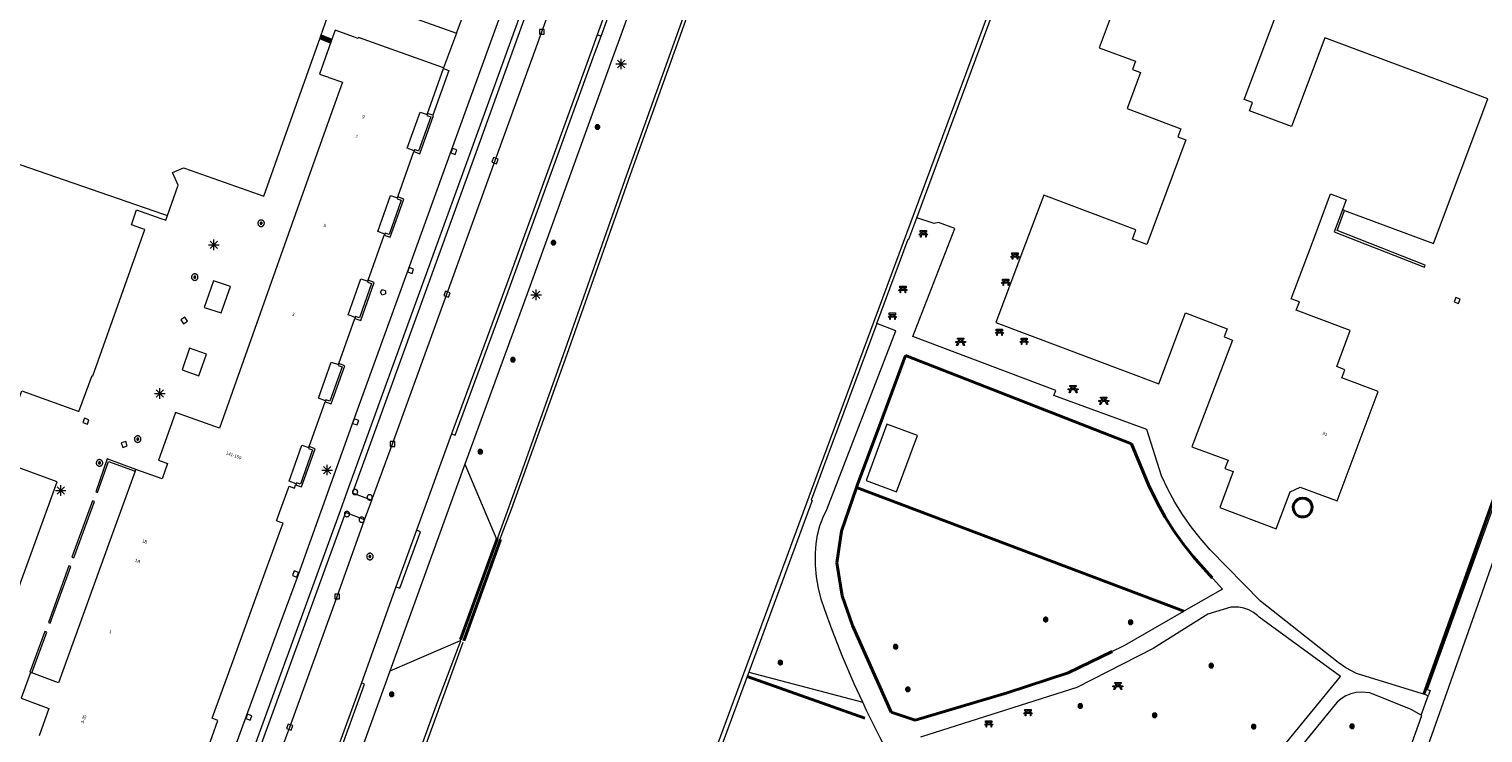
# Model space of a CAD drawing. Header units: metres. Extents: x 135779 to 137489, y 452643 to 455118.
# Tile 197 of 256: x 136476 to 136614, y 453636 to 453703. Entities that reach past the tile are written whole.
import ezdxf
from ezdxf.enums import TextEntityAlignment as Align

# ---------------------------------------------------------------- set-up
doc = ezdxf.new("R2010")
doc.units = ezdxf.units.M
doc.linetypes.add('DGN_Style_3', pattern=[78.572352, 56.123108, -22.449243])
doc.linetypes.add('DGN_Style_4', pattern=[89.853097, 44.898487, -22.449243, 0.056123, -22.449243])
for name, color, linetype, lineweight in [('KTop_BTD_Groenvoorziening_gras- en kruidachtigen', 62, 'Continuous', 13), ('KTop_GBI_Toegangstrap', 40, 'Continuous', 40), ('KTop_NAR_Huisnummer (t)', 7, 'Continuous', 13), ('KTop_NAR_Huisnummer tijdelijk (t)', 7, 'Continuous', 13), ('KTop_OTD_Open verharding', 15, 'Continuous', 13), ('KTop_PAL_Afsluitpaal', 222, 'Continuous', 13), ('KTop_PAL_Lichtmast', 40, 'Continuous', 13), ('KTop_PND_Grondvlaksituatie van BAG-pand [tachy]', 1, 'Continuous', 13), ('KTop_PND_Pandscheiding', 40, 'Continuous', 13), ('KTop_PUT_Brandkraan of -put', 1, 'Continuous', 13), ('KTop_PUT_Inspectie- of rioolput', 15, 'Continuous', 13), ('KTop_PUT_Kolk', 15, 'Continuous', 13), ('KTop_SHD_Hek (l)', 15, 'DGN_Style_4', 40), ('KTop_SHD_Kademuur', 16, 'Continuous', 13), ('KTop_SHD_Muur', 15, 'Continuous', 13), ('KTop_SHD_Muur (l)', 15, 'Continuous', 40), ('KTop_STM_Bank', 40, 'Continuous', 13), ('KTop_STM_Picknicktafel', 40, 'Continuous', 13), ('KTop_VGO_Boom', 92, 'Continuous', 13), ('KTop_VGO_Haag (l)', 92, 'DGN_Style_3', 40), ('KTop_WGD_Fietspad', 40, 'Continuous', 13), ('KTop_WGD_Parkeervlak', 251, 'Continuous', 13), ('KTop_WGD_Rijbaan_Lokale weg', 251, 'Continuous', 13), ('KTop_WGD_Voetpad', 251, 'Continuous', 13)]:
    doc.layers.add(name, color=color, linetype=linetype, lineweight=lineweight)
doc.styles.add('Style-ROVU', font='ROVU.shx')
doc.styles.add('Style-ROVUCURSIEF', font='ROVUCURSIEF.shx')

# ---------------------------------------------------------------- blocks, each defined once
blk = doc.blocks.new('PAL_Lichtmast')
at = {"layer": 'KTop_PAL_Lichtmast'}
for p, q in [((-0.35, -0.35), (0.35, 0.35)), ((0.35, -0.35), (-0.35, 0.35)), ((0, -0.5), (0, 0.5)), ((-0.5, 0), (0.5, 0))]:
    blk.add_line(p, q, dxfattribs=at)
blk = doc.blocks.new('PAL_Afsluitpaal')
at = {"layer": 'KTop_PAL_Afsluitpaal', "flags": 128}
blk.add_lwpolyline([(0.25, 0), (0.25, 0.03), (0.24, 0.05), (0.24, 0.08), (0.23, 0.1), (0.22, 0.13), (0.2, 0.15), (0.19, 0.17), (0.17, 0.19), (0.15, 0.2), (0.12, 0.22), (0.1, 0.23), (0.08, 0.24), (0.05, 0.24), (0.03, 0.25), (0, 0.25), (-0.03, 0.25), (-0.05, 0.24), (-0.08, 0.24), (-0.1, 0.23), (-0.13, 0.22), (-0.15, 0.2), (-0.17, 0.19), (-0.19, 0.17), (-0.2, 0.15), (-0.22, 0.12), (-0.23, 0.1), (-0.24, 0.08), (-0.24, 0.05), (-0.25, 0.03), (-0.25, 0), (-0.25, -0.03), (-0.24, -0.05), (-0.24, -0.08), (-0.23, -0.1), (-0.22, -0.13), (-0.2, -0.15), (-0.19, -0.17), (-0.17, -0.19), (-0.15, -0.2), (-0.12, -0.22), (-0.1, -0.23), (-0.08, -0.24), (-0.05, -0.24), (-0.03, -0.25), (0, -0.25), (0.03, -0.25), (0.05, -0.24), (0.08, -0.24), (0.1, -0.23), (0.13, -0.22), (0.15, -0.2), (0.17, -0.19), (0.19, -0.17), (0.2, -0.15), (0.22, -0.12), (0.23, -0.1), (0.24, -0.08), (0.24, -0.05), (0.25, -0.03), (0.25, 0)], dxfattribs=at)
blk = doc.blocks.new('PUT_Brandkraan_of_-put')
at = {"layer": 'KTop_PUT_Brandkraan of -put'}
for p, q in [((-0.25, 0.03), (0, 0.25)), ((-0.16, -0.25), (-0.25, 0.03)), ((0, 0.25), (0.25, 0.03)), ((0.25, 0.03), (0.16, -0.25)), ((0.16, -0.25), (-0.16, -0.25))]:
    blk.add_line(p, q, dxfattribs=at)
blk = doc.blocks.new('PUT_Inspectie-_of_rioolput')
at = {"layer": 'KTop_PUT_Inspectie- of rioolput', "flags": 128}
for points in [[(0.31, 0), (0.31, 0.03), (0.3, 0.06), (0.29, 0.1), (0.28, 0.13), (0.27, 0.15), (0.25, 0.18), (0.23, 0.21), (0.21, 0.23), (0.18, 0.25), (0.15, 0.27), (0.13, 0.28), (0.1, 0.29), (0.06, 0.3), (0.03, 0.31), (0, 0.31), (-0.03, 0.31), (-0.06, 0.3), (-0.1, 0.29), (-0.13, 0.28), (-0.16, 0.27), (-0.18, 0.25), (-0.21, 0.23), (-0.23, 0.21), (-0.25, 0.18), (-0.27, 0.15), (-0.28, 0.13), (-0.29, 0.1), (-0.3, 0.06), (-0.31, 0.03), (-0.31, 0), (-0.31, -0.03), (-0.3, -0.06), (-0.29, -0.1), (-0.28, -0.13), (-0.27, -0.16), (-0.25, -0.18), (-0.23, -0.21), (-0.21, -0.23), (-0.18, -0.25), (-0.15, -0.27), (-0.13, -0.28), (-0.1, -0.29), (-0.06, -0.3), (-0.03, -0.31), (0, -0.31), (0.03, -0.31), (0.06, -0.3), (0.1, -0.29), (0.13, -0.28), (0.15, -0.27), (0.18, -0.25), (0.21, -0.23), (0.23, -0.21), (0.25, -0.18), (0.27, -0.15), (0.28, -0.13), (0.29, -0.1), (0.3, -0.06), (0.31, -0.03), (0.31, 0)], [(0.1, 0), (0.09, 0.01), (0.09, 0.02), (0.09, 0.03), (0.09, 0.04), (0.08, 0.05), (0.08, 0.06), (0.07, 0.06), (0.06, 0.07), (0.06, 0.08), (0.05, 0.08), (0.04, 0.09), (0.03, 0.09), (0.02, 0.09), (0.01, 0.09), (0, 0.09), (-0.01, 0.09), (-0.02, 0.09), (-0.03, 0.09), (-0.04, 0.09), (-0.05, 0.08), (-0.06, 0.08), (-0.06, 0.07), (-0.07, 0.06), (-0.08, 0.06), (-0.08, 0.05), (-0.09, 0.04), (-0.09, 0.03), (-0.09, 0.02), (-0.09, 0.01), (-0.09, 0), (-0.09, -0.01), (-0.09, -0.02), (-0.09, -0.03), (-0.09, -0.04), (-0.08, -0.05), (-0.08, -0.06), (-0.07, -0.06), (-0.06, -0.07), (-0.06, -0.08), (-0.05, -0.08), (-0.04, -0.09), (-0.03, -0.09), (-0.02, -0.09), (-0.01, -0.09), (0, -0.09), (0.01, -0.09), (0.02, -0.09), (0.03, -0.09), (0.04, -0.09), (0.05, -0.08), (0.06, -0.08), (0.06, -0.07), (0.07, -0.06), (0.08, -0.06), (0.08, -0.05), (0.09, -0.04), (0.09, -0.03), (0.09, -0.02), (0.09, -0.01), (0.1, 0)], [(0.04, 0), (0.03, 0), (0.03, 0.01), (0.03, 0.01), (0.03, 0.01), (0.03, 0.02), (0.03, 0.02), (0.03, 0.02), (0.02, 0.03), (0.02, 0.03), (0.02, 0.03), (0.01, 0.03), (0.01, 0.03), (0.01, 0.03), (0, 0.03), (0, 0.03), (0, 0.03), (-0.01, 0.03), (-0.01, 0.03), (-0.01, 0.03), (-0.02, 0.03), (-0.02, 0.03), (-0.02, 0.03), (-0.03, 0.02), (-0.03, 0.02), (-0.03, 0.02), (-0.03, 0.01), (-0.03, 0.01), (-0.03, 0.01), (-0.03, 0), (-0.03, 0), (-0.03, 0), (-0.03, -0.01), (-0.03, -0.01), (-0.03, -0.01), (-0.03, -0.02), (-0.03, -0.02), (-0.03, -0.02), (-0.02, -0.03), (-0.02, -0.03), (-0.02, -0.03), (-0.01, -0.03), (-0.01, -0.03), (-0.01, -0.03), (0, -0.03), (0, -0.03), (0, -0.03), (0.01, -0.03), (0.01, -0.03), (0.01, -0.03), (0.02, -0.03), (0.02, -0.03), (0.02, -0.03), (0.03, -0.02), (0.03, -0.02), (0.03, -0.02), (0.03, -0.01), (0.03, -0.01), (0.03, -0.01), (0.03, 0), (0.04, 0)], [(0.01, 0.02), (0.01, 0.02), (0.01, 0.02), (0, 0.02), (0, 0.02), (0, 0.02), (0, 0.02), (-0.01, 0.02), (-0.01, 0.02), (-0.01, 0.02), (-0.01, 0.02), (-0.01, 0.02), (-0.02, 0.02), (-0.02, 0.01), (-0.02, 0.01), (-0.02, 0.01), (-0.02, 0.01), (-0.02, 0.01), (-0.02, 0), (-0.02, 0), (-0.02, 0), (-0.02, 0), (-0.02, -0.01), (-0.02, -0.01), (-0.02, -0.01), (-0.02, -0.01), (-0.02, -0.01), (-0.02, -0.02), (-0.01, -0.02), (-0.01, -0.02), (-0.01, -0.02), (-0.01, -0.02), (-0.01, -0.02), (0, -0.02), (0, -0.02), (0, -0.02), (0, -0.02), (0.01, -0.02), (0.01, -0.02), (0.01, -0.02), (0.01, -0.02), (0.01, -0.02), (0.02, -0.02), (0.02, -0.01), (0.02, -0.01), (0.02, -0.01), (0.02, -0.01), (0.02, -0.01), (0.02, 0), (0.02, 0), (0.02, 0), (0.02, 0), (0.02, 0.01), (0.02, 0.01), (0.02, 0.01), (0.02, 0.01), (0.02, 0.01), (0.02, 0.02), (0.01, 0.02), (0.01, 0.02), (0.01, 0.02)]]:
    blk.add_lwpolyline(points, dxfattribs=at)
blk = doc.blocks.new('PUT_Kolk')
at = {"layer": 'KTop_PUT_Kolk', "flags": 128}
blk.add_lwpolyline([(0.22, -0.23), (0.22, 0.22), (-0.23, 0.22), (-0.23, -0.23), (0.22, -0.23)], dxfattribs=at)
blk = doc.blocks.new('STM_Bank')
at = {"layer": 'KTop_STM_Bank'}
for p, q in [((-0.42, -0.09), (-0.3, 0.02)), ((-0.3, 0.31), (0.3, 0.31)), ((-0.3, 0.14), (-0.3, 0.31)), ((-0.2, 0.14), (-0.3, 0.14)), ((-0.3, 0.02), (-0.2, 0.02)), ((-0.2, 0.02), (-0.2, 0.14)), ((0.16, 0.14), (-0.15, 0.14)), ((-0.15, 0.14), (-0.15, 0.02)), ((-0.15, 0.02), (0.16, 0.02)), ((0.16, 0.02), (0.16, 0.14)), ((0.3, 0.14), (0.2, 0.14)), ((0.2, 0.14), (0.2, 0.02)), ((0.2, 0.02), (0.3, 0.02)), ((0.3, 0.31), (0.3, 0.14)), ((0.3, 0.02), (0.42, -0.09)), ((-0.26, -0.09), (-0.42, -0.09)), ((-0.26, -0.31), (-0.26, -0.09)), ((-0.21, -0.31), (-0.26, -0.31)), ((0.22, -0.09), (-0.21, -0.09)), ((-0.21, -0.09), (-0.21, -0.31)), ((0.22, -0.31), (0.22, -0.09)), ((0.26, -0.31), (0.22, -0.31)), ((0.42, -0.09), (0.26, -0.09)), ((0.26, -0.09), (0.26, -0.31))]:
    blk.add_line(p, q, dxfattribs=at)
blk = doc.blocks.new('STM_Picknicktafel')
at = {"layer": 'KTop_STM_Picknicktafel'}
for p, q in [((-0.47, -0.07), (-0.47, 0.02)), ((-0.47, 0.02), (-0.24, 0.02)), ((-0.3, 0.25), (-0.3, 0.34)), ((-0.3, 0.34), (0, 0.34)), ((-0.15, 0.25), (-0.3, 0.25)), ((-0.24, 0.02), (-0.15, 0.25)), ((-0.14, 0.02), (-0.04, 0.25)), ((0.14, 0.02), (-0.14, 0.02)), ((-0.04, 0.25), (0.04, 0.25)), ((0, 0.34), (0.3, 0.34)), ((0.04, 0.25), (0.14, 0.02)), ((0.3, 0.25), (0.15, 0.25)), ((0.15, 0.25), (0.24, 0.02)), ((0.24, 0.02), (0.47, 0.02)), ((0.3, 0.34), (0.3, 0.25)), ((0.47, 0.02), (0.47, -0.07)), ((-0.28, -0.07), (-0.47, -0.07)), ((-0.38, -0.34), (-0.28, -0.07)), ((-0.28, -0.34), (-0.38, -0.34)), ((-0.17, -0.07), (-0.28, -0.34)), ((0.17, -0.07), (-0.17, -0.07)), ((0.28, -0.34), (0.17, -0.07)), ((0.47, -0.07), (0.28, -0.07)), ((0.28, -0.07), (0.38, -0.34)), ((0.38, -0.34), (0.28, -0.34))]:
    blk.add_line(p, q, dxfattribs=at)
blk = doc.blocks.new('VGO_Boom')
at = {"layer": 'KTop_VGO_Boom', "flags": 128}
for points in [[(0.21, 0), (0.21, 0.02), (0.21, 0.04), (0.2, 0.07), (0.2, 0.09), (0.19, 0.11), (0.17, 0.13), (0.16, 0.14), (0.14, 0.16), (0.13, 0.17), (0.11, 0.19), (0.09, 0.2), (0.07, 0.2), (0.04, 0.21), (0.02, 0.21), (0, 0.21), (-0.02, 0.21), (-0.05, 0.21), (-0.07, 0.2), (-0.09, 0.2), (-0.11, 0.19), (-0.13, 0.17), (-0.14, 0.16), (-0.16, 0.14), (-0.17, 0.13), (-0.19, 0.11), (-0.2, 0.09), (-0.2, 0.07), (-0.21, 0.04), (-0.21, 0.02), (-0.22, 0), (-0.21, -0.02), (-0.21, -0.05), (-0.2, -0.07), (-0.2, -0.09), (-0.19, -0.11), (-0.17, -0.13), (-0.16, -0.14), (-0.14, -0.16), (-0.13, -0.17), (-0.11, -0.19), (-0.09, -0.2), (-0.07, -0.2), (-0.05, -0.21), (-0.02, -0.21), (0, -0.22), (0.02, -0.21), (0.04, -0.21), (0.07, -0.2), (0.09, -0.2), (0.11, -0.19), (0.13, -0.17), (0.14, -0.16), (0.16, -0.14), (0.17, -0.13), (0.19, -0.11), (0.2, -0.09), (0.2, -0.07), (0.21, -0.05), (0.21, -0.02), (0.21, 0)], [(0.15, 0), (0.15, 0.02), (0.15, 0.03), (0.15, 0.05), (0.14, 0.06), (0.13, 0.08), (0.13, 0.09), (0.12, 0.1), (0.1, 0.12), (0.09, 0.13), (0.08, 0.13), (0.06, 0.14), (0.05, 0.15), (0.03, 0.15), (0.02, 0.15), (0, 0.15), (-0.02, 0.15), (-0.03, 0.15), (-0.05, 0.15), (-0.06, 0.14), (-0.08, 0.13), (-0.09, 0.13), (-0.1, 0.12), (-0.12, 0.1), (-0.13, 0.09), (-0.13, 0.08), (-0.14, 0.06), (-0.15, 0.05), (-0.15, 0.03), (-0.15, 0.02), (-0.16, 0), (-0.15, -0.02), (-0.15, -0.03), (-0.15, -0.05), (-0.14, -0.06), (-0.13, -0.08), (-0.13, -0.09), (-0.12, -0.1), (-0.1, -0.12), (-0.09, -0.13), (-0.08, -0.13), (-0.06, -0.14), (-0.05, -0.15), (-0.03, -0.15), (-0.02, -0.15), (0, -0.16), (0.02, -0.15), (0.03, -0.15), (0.05, -0.15), (0.06, -0.14), (0.08, -0.13), (0.09, -0.13), (0.1, -0.12), (0.12, -0.1), (0.13, -0.09), (0.13, -0.08), (0.14, -0.06), (0.15, -0.05), (0.15, -0.03), (0.15, -0.02), (0.15, 0)], [(0.1, 0), (0.09, 0.01), (0.09, 0.02), (0.09, 0.03), (0.09, 0.04), (0.08, 0.05), (0.08, 0.06), (0.07, 0.06), (0.06, 0.07), (0.06, 0.08), (0.05, 0.08), (0.04, 0.09), (0.03, 0.09), (0.02, 0.09), (0.01, 0.09), (0, 0.09), (-0.01, 0.09), (-0.02, 0.09), (-0.03, 0.09), (-0.04, 0.09), (-0.05, 0.08), (-0.06, 0.08), (-0.06, 0.07), (-0.07, 0.06), (-0.08, 0.06), (-0.08, 0.05), (-0.09, 0.04), (-0.09, 0.03), (-0.09, 0.02), (-0.09, 0.01), (-0.1, 0), (-0.09, -0.01), (-0.09, -0.02), (-0.09, -0.03), (-0.09, -0.04), (-0.08, -0.05), (-0.08, -0.06), (-0.07, -0.06), (-0.06, -0.07), (-0.06, -0.08), (-0.05, -0.08), (-0.04, -0.09), (-0.03, -0.09), (-0.02, -0.09), (-0.01, -0.09), (0, -0.1), (0.01, -0.09), (0.02, -0.09), (0.03, -0.09), (0.04, -0.09), (0.05, -0.08), (0.06, -0.08), (0.06, -0.07), (0.07, -0.06), (0.08, -0.06), (0.08, -0.05), (0.09, -0.04), (0.09, -0.03), (0.09, -0.02), (0.09, -0.01), (0.1, 0)], [(0.04, 0), (0.03, 0), (0.03, 0.01), (0.03, 0.01), (0.03, 0.01), (0.03, 0.02), (0.03, 0.02), (0.03, 0.02), (0.02, 0.03), (0.02, 0.03), (0.02, 0.03), (0.01, 0.03), (0.01, 0.03), (0.01, 0.03), (0, 0.03), (0, 0.03), (0, 0.03), (-0.01, 0.03), (-0.01, 0.03), (-0.01, 0.03), (-0.02, 0.03), (-0.02, 0.03), (-0.02, 0.03), (-0.03, 0.02), (-0.03, 0.02), (-0.03, 0.02), (-0.03, 0.01), (-0.03, 0.01), (-0.03, 0.01), (-0.04, 0), (-0.04, 0), (-0.04, 0), (-0.03, -0.01), (-0.03, -0.01), (-0.03, -0.01), (-0.03, -0.02), (-0.03, -0.02), (-0.03, -0.02), (-0.02, -0.03), (-0.02, -0.03), (-0.02, -0.03), (-0.01, -0.03), (-0.01, -0.03), (-0.01, -0.03), (0, -0.04), (0, -0.04), (0, -0.04), (0.01, -0.03), (0.01, -0.03), (0.01, -0.03), (0.02, -0.03), (0.02, -0.03), (0.02, -0.03), (0.03, -0.02), (0.03, -0.02), (0.03, -0.02), (0.03, -0.01), (0.03, -0.01), (0.03, -0.01), (0.03, 0), (0.04, 0)]]:
    blk.add_lwpolyline(points, dxfattribs=at)

msp = doc.modelspace()

# ---------------------------------------------------------------- linework, layer by layer
at = {"layer": 'KTop_BTD_Groenvoorziening_gras- en kruidachtigen', "flags": 128}
for points in [[(136585.84, 453647.18), (136554.7, 453658.96)], [(136544.47, 453641.4), (136555.31, 453638.53)]]:
    msp.add_lwpolyline(points, dxfattribs=at)
at = {"layer": 'KTop_GBI_Toegangstrap', "flags": 128}
msp.add_lwpolyline([(136597.96, 453657.38), (136597.83, 453657.61), (136597.64, 453657.79), (136597.4, 453657.91), (136597.13, 453657.95), (136596.87, 453657.91), (136596.62, 453657.8), (136596.43, 453657.62), (136596.29, 453657.39), (136596.23, 453657.13), (136596.23, 453657.11), (136596.25, 453656.85), (136596.35, 453656.6), (136596.51, 453656.39), (136596.74, 453656.24), (136596.99, 453656.16), (136597.26, 453656.16), (136597.51, 453656.24), (136597.74, 453656.39), (136597.9, 453656.6), (136598, 453656.85), (136598.02, 453657.12), (136597.96, 453657.38)], dxfattribs=at)
at = {"layer": 'KTop_OTD_Open verharding', "flags": 128}
msp.add_lwpolyline([(136530.43, 453701.86), (136530.07, 453701.99)], dxfattribs=at)
at = {"layer": 'KTop_PND_Grondvlaksituatie van BAG-pand [tachy]', "flags": 128}
for points in [[(136581.69, 453711.18), (136577.79, 453700.75), (136581.23, 453699.47), (136580.94, 453698.69), (136581.71, 453698.4), (136580.43, 453694.97), (136585.54, 453693.06), (136585.25, 453692.28), (136586.03, 453691.99), (136582.31, 453682.05), (136580.94, 453682.57), (136581.26, 453683.43), (136572.51, 453686.74), (136570.79, 453682.15), (136567.97, 453674.64), (136583.44, 453668.82), (136585.99, 453675.54), (136589.96, 453674.04), (136589.67, 453673.26), (136590.44, 453672.97), (136586.6, 453662.83), (136590.04, 453661.54), (136589.74, 453660.76), (136590.53, 453660.47), (136589.24, 453657.04), (136594.61, 453655.03), (136595.92, 453658.54), (136596.88, 453658.98), (136600.4, 453657.67), (136604.29, 453668.09), (136600.85, 453669.37), (136601.14, 453670.15), (136600.36, 453670.44), (136601.65, 453673.89), (136596.52, 453675.81), (136596.81, 453676.59), (136596.03, 453676.88), (136597.95, 453682), (136599.77, 453686.86), (136601.27, 453686.3), (136600.92, 453685.36)], [(136601.1, 453685.29), (136609.55, 453682.13), (136614.71, 453695.91), (136610.19, 453697.6), (136599.22, 453701.71), (136596.06, 453693.27), (136592.06, 453694.76), (136592.35, 453695.54), (136591.57, 453695.83), (136595.39, 453706.01)], [(136503.74, 453701.7), (136503.8, 453701.89), (136504.46, 453703.8), (136504.24, 453703.88)], [(136515.47, 453698.86), (136507.37, 453701.74), (136507.33, 453701.64), (136505.15, 453702.42), (136504.81, 453701.46), (136504.74, 453701.27)], [(136504.74, 453701.27), (136503.66, 453698.25), (136504.52, 453697.95), (136504.55, 453697.94), (136505.85, 453697.48), (136504.56, 453693.86), (136501.75, 453685.95), (136500, 453681.05), (136498.91, 453677.99), (136496.09, 453670.05), (136494.15, 453664.6), (136492.83, 453665.07), (136489.98, 453666.08), (136489.27, 453664.1), (136488.36, 453661.54), (136489.22, 453661.23), (136488.7, 453659.76), (136486.21, 453660.65)], [(136489.21, 453684.81), (136490.24, 453687.68), (136489.68, 453688.89), (136490.75, 453689.35), (136490.83, 453689.32), (136498.37, 453686.66), (136500, 453691.2), (136503.74, 453701.7)], [(136513.93, 453694.51), (136515.45, 453698.79)], [(136515.45, 453698.79), (136515.47, 453698.86)], [(136512.68, 453690.97), (136512.01, 453691.21), (136513.23, 453694.64), (136513.9, 453694.41)], [(136513.93, 453694.51), (136513.9, 453694.41)], [(136511.12, 453686.57), (136512.65, 453690.88)], [(136512.68, 453690.97), (136512.65, 453690.88)], [(136509.87, 453683.04), (136509.2, 453683.3), (136510.42, 453686.72), (136511.09, 453686.48)], [(136511.12, 453686.57), (136511.09, 453686.48)], [(136465.55, 453673.56), (136464.97, 453671.95), (136464.93, 453671.85), (136464.93, 453671.85), (136465.82, 453671.53), (136467.85, 453670.81), (136467.36, 453669.44), (136467.2, 453669.5), (136467.11, 453669.24), (136473.16, 453667.07), (136474.78, 453666.49), (136475.36, 453668.13), (136480.72, 453666.2), (136480.79, 453666.19), (136482.06, 453669.59), (136482.13, 453669.57), (136487.08, 453683.49), (136487.03, 453683.49), (136485.79, 453683.92), (136486.28, 453685.33), (136488.59, 453684.53), (136489.05, 453684.37), (136489.21, 453684.81)], [(136601.1, 453685.29), (136600.92, 453685.36)], [(136508.31, 453678.65), (136509.83, 453682.95)], [(136509.87, 453683.04), (136509.83, 453682.95)], [(136507.06, 453675.12), (136506.39, 453675.36), (136507.61, 453678.8), (136508.27, 453678.56)], [(136508.31, 453678.65), (136508.27, 453678.56)], [(136505.5, 453670.73), (136507.02, 453675.02)], [(136507.06, 453675.12), (136507.02, 453675.02)], [(136504.25, 453667.2), (136503.57, 453667.44), (136504.79, 453670.88), (136505.46, 453670.64)], [(136505.5, 453670.73), (136505.46, 453670.64)], [(136502.7, 453662.84), (136504.21, 453667.1)], [(136504.25, 453667.2), (136504.21, 453667.1)], [(136558.53, 453658.55), (136560.5, 453663.88), (136557.6, 453664.96), (136555.62, 453659.62), (136558.53, 453658.55)], [(136501.44, 453659.31), (136500.77, 453659.55), (136501.99, 453662.99), (136502.67, 453662.75)], [(136502.7, 453662.84), (136502.67, 453662.75)], [(136486.16, 453660.51), (136483.75, 453653.88), (136481.3, 453647.13), (136478.85, 453640.39), (136476.31, 453641.33)], [(136486.16, 453660.51), (136486.21, 453660.65)], [(136482.91, 453628.16), (136489.33, 453625.14), (136489.72, 453624.97), (136493.46, 453635.28), (136494.02, 453636.81), (136493.46, 453637.01), (136495.29, 453642.05), (136497.75, 453648.8), (136500, 453655), (136500.2, 453655.55), (136500, 453655.62), (136499.58, 453655.78), (136500, 453656.92), (136500.8, 453659.08), (136501.3, 453658.9), (136501.4, 453659.21)], [(136501.44, 453659.31), (136501.4, 453659.21)], [(136476.2, 453641.37), (136475.31, 453638.92), (136477.95, 453637.93), (136477.02, 453635.35)], [(136476.2, 453641.37), (136476.31, 453641.33)]]:
    msp.add_lwpolyline(points, dxfattribs=at)
at = {"layer": 'KTop_PND_Pandscheiding', "flags": 128}
msp.add_lwpolyline([(136471.77, 453690.83), (136488.73, 453684.98), (136489.21, 453684.81)], dxfattribs=at)
at = {"layer": 'KTop_SHD_Hek (l)', "flags": 128}
for points in [[(136608.65, 453639.29), (136616.34, 453660.86), (136620.55, 453672.39)], [(136556.99, 453665.08), (136559.38, 453671.5), (136580.86, 453663.11), (136582.46, 453659.21), (136583.32, 453657.47), (136584.06, 453656.14), (136584.88, 453654.84), (136585.77, 453653.59), (136586.72, 453652.39), (136587.43, 453651.58), (136589.5, 453649.29), (136585.84, 453647.18)], [(136556.99, 453665.08), (136554.84, 453659.33)], [(136554.7, 453658.96), (136553.29, 453654.79), (136552.83, 453651.8), (136553.34, 453648.64), (136554.32, 453645.83), (136558.02, 453637.58), (136560.29, 453636.82), (136569.05, 453639.44), (136574.82, 453641.34), (136580.23, 453643.95), (136585.84, 453647.18)], [(136554.7, 453658.96), (136554.84, 453659.33)], [(136554.7, 453658.96), (136585.84, 453647.18)]]:
    msp.add_lwpolyline(points, dxfattribs=at)
at = {"layer": 'KTop_SHD_Kademuur', "flags": 128}
for points in [[(136576.37, 453728.35), (136570.46, 453712.77), (136551.18, 453660.74), (136536.11, 453619.95), (136536.2, 453619.92)], [(136560.44, 453684.58), (136570.84, 453712.63), (136576.75, 453728.22)], [(136556.63, 453674.53), (136559.61, 453682.57), (136559.69, 453682.56), (136560.44, 453684.58)], [(136556.63, 453674.53), (136551.9, 453661.76), (136550.41, 453657.73), (136550.49, 453657.7), (136544.47, 453641.4)], [(136520.51, 453653.99), (136517.07, 453644.5), (136517.03, 453644.37)], [(136544.47, 453641.4), (136544.31, 453640.98), (136537.37, 453622.19)]]:
    msp.add_lwpolyline(points, dxfattribs=at)
at = {"layer": 'KTop_SHD_Kademuur'}
for points in [[(136520.53, 453653.96, 1.66), (136520.65, 453654.26, 1.55), (136522.83, 453660.28, 1.09), (136526.85, 453671.59, 1.09), (136532.87, 453688.67, 1.11), (136540.67, 453710.44, 1.13), (136549.47, 453735.06, 1.11), (136561.54, 453768.35, 1.06), (136564.99, 453778.07, 1.05)], [(136520.78, 453653.9, 1.65), (136521.36, 453655.41, 1.07), (136521.91, 453656.89, 1.05), (136527.21, 453671.63, 1.06), (136533.23, 453688.71, 1.09), (136542.04, 453713.28, 1.1), (136549.84, 453735.04, 1.1), (136562.24, 453769.26, 1.05), (136565.32, 453777.95, 1.06)], [(136465.79, 453502.65, 1.17), (136477, 453533.41, 1.1), (136483.72, 453551.94, 1.11), (136495.88, 453585.78, 1.1), (136504.17, 453608.81, 1.1), (136511.7, 453629.74, 1.11), (136514.79, 453638.3, 1.09), (136516.88, 453643.8, 1.44), (136517.09, 453644.37, 1.64)], [(136466.15, 453502.52, 1.15), (136477.11, 453532.87, 1.12), (136484.05, 453551.84, 1.11), (136496.23, 453585.74, 1.08), (136502.98, 453604.44, 1.09), (136511.98, 453629.49, 1.1), (136516.79, 453642.75, 1.05), (136517.34, 453644.24, 1.51)]]:
    msp.add_polyline3d(points, dxfattribs=at)
at = {"layer": 'KTop_SHD_Muur', "flags": 128}
for points in [[(136516.69, 453702.13), (136518.26, 453706.4), (136523.09, 453719.49)], [(136511.98, 453703.83), (136516.69, 453702.13)], [(136512.65, 453690.88), (136513.21, 453690.68), (136514.5, 453694.31), (136514.44, 453694.33)], [(136513.9, 453694.41), (136513.87, 453694.32), (136514.24, 453694.19), (136513.09, 453690.93), (136512.71, 453691.07), (136512.68, 453690.97)], [(136514.44, 453694.33), (136513.93, 453694.51)], [(136509.83, 453682.95), (136510.4, 453682.75), (136511.69, 453686.37), (136511.12, 453686.57)], [(136511.09, 453686.48), (136511.05, 453686.39), (136511.43, 453686.25), (136510.28, 453683), (136509.9, 453683.13), (136509.87, 453683.04)], [(136600.92, 453685.36), (136600.13, 453683.26), (136608.71, 453679.88), (136608.78, 453680.07), (136600.39, 453683.37), (136601.1, 453685.29)], [(136507.02, 453675.02), (136507.59, 453674.82), (136508.88, 453678.45), (136508.31, 453678.65)], [(136508.27, 453678.56), (136508.24, 453678.47), (136508.62, 453678.33), (136507.47, 453675.08), (136507.09, 453675.21), (136507.06, 453675.12)], [(136504.21, 453667.1), (136504.78, 453666.9), (136506.07, 453670.53), (136505.5, 453670.73)], [(136505.46, 453670.64), (136505.43, 453670.54), (136505.81, 453670.41), (136504.66, 453667.16), (136504.28, 453667.29), (136504.25, 453667.2)], [(136501.4, 453659.21), (136501.97, 453659.02), (136503.27, 453662.64), (136502.7, 453662.84)], [(136502.67, 453662.75), (136502.63, 453662.65), (136503.01, 453662.52), (136501.85, 453659.27), (136501.47, 453659.4), (136501.44, 453659.31)], [(136486.21, 453660.65), (136483.5, 453661.67), (136482.4, 453658.53), (136482.58, 453658.47), (136483.62, 453661.41), (136486.16, 453660.51)], [(136480.13, 453652.33), (136480.31, 453652.27), (136482.27, 453657.62), (136482.09, 453657.68), (136480.13, 453652.33)], [(136477.9, 453646.12), (136478.08, 453646.06), (136480.02, 453651.43), (136479.84, 453651.49), (136477.9, 453646.12)], [(136476.31, 453641.33), (136477.75, 453645.2), (136477.57, 453645.26), (136476.14, 453641.39), (136476.2, 453641.37)]]:
    msp.add_lwpolyline(points, dxfattribs=at)
at = {"layer": 'KTop_SHD_Muur (l)', "flags": 128}
for points in [[(136504.74, 453701.27), (136503.74, 453701.7)], [(136504.81, 453701.46), (136503.8, 453701.89)], [(136520.51, 453653.99), (136517.07, 453644.5)], [(136517.38, 453644.36), (136520.52, 453653.03), (136520.86, 453654.02)], [(136520.55, 453654.12), (136520.51, 453653.99)]]:
    msp.add_lwpolyline(points, dxfattribs=at)
at = {"layer": 'KTop_VGO_Haag (l)', "flags": 128}
msp.add_lwpolyline([(136555.49, 453637.01), (136544.31, 453640.98)], dxfattribs=at)
at = {"layer": 'KTop_WGD_Fietspad', "flags": 128}
for points in [[(136563.8, 453788.67), (136556.51, 453768.59), (136556.45, 453768.42), (136547.45, 453743.73), (136532.06, 453701.25), (136531.49, 453699.7), (136523.54, 453677.72), (136517.49, 453661.16)], [(136547.03, 453768.05), (136546.47, 453766.52), (136546.19, 453765.95), (136545.62, 453764.93), (136544.98, 453763.95), (136544.27, 453763.01), (136541.8, 453759.59), (136541.66, 453759.42), (136541.03, 453758.51), (136540.47, 453757.57), (136539.98, 453756.59), (136539.56, 453755.57), (136538.18, 453751.71), (136531.04, 453731.95), (136525.71, 453717.29), (136521.36, 453705.25), (136520.68, 453703.38), (136516.19, 453690.98), (136512.09, 453679.66), (136506.86, 453665.26), (136501.63, 453650.64), (136500, 453646.2), (136496.7, 453637.21), (136492.02, 453624.38)], [(136530.43, 453701.86), (136545.86, 453744.49), (136554.22, 453767.6), (136553.86, 453767.73)], [(136492.48, 453620.51), (136500, 453641.21), (136505.65, 453656.77), (136506.32, 453658.64), (136517.92, 453690.53), (136523.02, 453704.62)], [(136516.22, 453664.06), (136516.57, 453663.91), (136521.81, 453678.19), (136529.82, 453700.17), (136530.43, 453701.86)], [(136517.49, 453661.16), (136510.34, 453641.5)], [(136510.92, 453649.52), (136511.29, 453649.39), (136513.26, 453654.75), (136512.88, 453654.89)], [(136510.34, 453641.5), (136500.2, 453613.48), (136500, 453612.92), (136484.25, 453569.46), (136476.4, 453547.89), (136475.91, 453546.54), (136464.72, 453515.72), (136457.34, 453495.22), (136455.74, 453490.84), (136441.31, 453451.26), (136425.27, 453406.79), (136422.83, 453400), (136414.59, 453377.02), (136413.44, 453373.82), (136399.07, 453333.54), (136389.22, 453305.71), (136383.24, 453288.87), (136381.14, 453282.96), (136371.37, 453255.14), (136370.19, 453251.61), (136367.58, 453241.52)], [(136498.37, 453614.92), (136498.74, 453614.81), (136500, 453618.29), (136507.96, 453640.26), (136507.66, 453640.37)]]:
    msp.add_lwpolyline(points, dxfattribs=at)
at = {"layer": 'KTop_WGD_Parkeervlak', "flags": 128}
for points in [[(136517.49, 453661.16), (136520.51, 453653.99)], [(136517.03, 453644.37), (136510.34, 453641.5)]]:
    msp.add_lwpolyline(points, dxfattribs=at)
at = {"layer": 'KTop_WGD_Rijbaan_Lokale weg', "flags": 128}
for points in [[(136508.64, 453657.75), (136508.71, 453657.94), (136510.61, 453663.09), (136515.78, 453677.33), (136520.36, 453690.02), (136524.8, 453702.26), (136525.34, 453703.75), (136529.85, 453716.07), (136531.57, 453720.86)], [(136536.31, 453719.21), (136530.07, 453701.99)], [(136530.07, 453701.99), (136529.46, 453700.3), (136521.46, 453678.32), (136516.22, 453664.06)], [(136630.1, 453691.86), (136628.62, 453687.93), (136624.11, 453676.39), (136621.5, 453669.49), (136620.02, 453665.47), (136617.64, 453658.79), (136616.44, 453655.44), (136614.15, 453648.89), (136609.36, 453635.36), (136606.27, 453626.69)], [(136516.22, 453664.06), (136512.88, 453654.89)], [(136507.96, 453655.87), (136508.64, 453657.75)], [(136496.46, 453624.17), (136500, 453633.87), (136500.84, 453636.18), (136505.35, 453648.59), (136507.96, 453655.87)], [(136512.88, 453654.89), (136510.92, 453649.52)], [(136510.92, 453649.52), (136507.66, 453640.37)], [(136507.66, 453640.37), (136500, 453619.39), (136498.37, 453614.92)]]:
    msp.add_lwpolyline(points, dxfattribs=at)
at = {"layer": 'KTop_WGD_Voetpad', "flags": 128}
for points in [[(136523.48, 453704.45), (136518.39, 453690.4), (136506.82, 453658.45), (136508.64, 453657.75)], [(136504.74, 453701.27), (136503.74, 453701.7)], [(136516.69, 453702.13), (136515.47, 453698.86)], [(136515.45, 453698.79), (136515.96, 453698.59), (136514.44, 453694.33)], [(136609.05, 453639.13), (136608.65, 453639.29), (136608.5, 453639.34), (136602.25, 453641.27), (136601.22, 453641.82), (136600.49, 453642.3), (136593.13, 453648.15), (136588.34, 453653.04), (136587.38, 453654.12), (136586.51, 453655.22), (136585.71, 453656.37), (136584.97, 453657.56), (136584.3, 453658.79), (136583.7, 453660.05), (136582.31, 453664.46), (136573.47, 453667.68), (136573.65, 453668.16), (136562.92, 453672.23), (136560.08, 453673.3), (136564.06, 453683.56), (136562.51, 453684.14), (136562.1, 453684.04), (136560.44, 453684.58)], [(136494.32, 453675.56), (136495.2, 453678.07), (136493.58, 453678.6), (136492.69, 453676.07), (136494.32, 453675.56)], [(136621.8, 453674.91), (136621.08, 453673.22), (136616.07, 453659.37), (136608.97, 453639.76), (136609.23, 453639.64), (136609.05, 453639.13)], [(136555.31, 453638.53), (136554.5, 453640.29), (136553.39, 453642.88), (136552.36, 453645.49), (136551.7, 453647.31), (136551.36, 453648.34), (136551.1, 453649.39), (136550.92, 453650.46), (136550.82, 453651.54), (136550.8, 453652.63), (136550.81, 453652.7), (136550.87, 453653.58), (136551.02, 453654.45), (136551.24, 453655.3), (136551.54, 453656.13), (136551.88, 453656.86), (136558.45, 453673.83), (136556.63, 453674.53)], [(136492.21, 453669.58), (136492.93, 453671.62), (136491.32, 453672.19), (136490.6, 453670.15), (136492.21, 453669.58)], [(136554.7, 453658.96), (136554.84, 453659.33), (136556.99, 453665.08), (136559.38, 453671.5), (136580.86, 453663.11), (136582.46, 453659.21), (136583.32, 453657.47), (136584.06, 453656.14), (136584.88, 453654.84), (136585.77, 453653.59), (136586.72, 453652.39), (136587.43, 453651.58), (136589.5, 453649.29), (136585.84, 453647.18)], [(136465.39, 453637.24), (136465.4, 453637.26), (136465.57, 453637.47), (136465.79, 453637.62), (136466.05, 453637.7), (136466.31, 453637.7), (136466.57, 453637.62), (136470.27, 453636.26), (136478.74, 453659.49), (136474.92, 453660.88), (136474.68, 453661.03), (136474.49, 453661.23), (136474.37, 453661.48), (136474.33, 453661.75), (136474.36, 453662.03)], [(136554.7, 453658.96), (136553.29, 453654.79), (136552.83, 453651.8), (136553.34, 453648.64), (136554.32, 453645.83), (136558.02, 453637.58), (136560.29, 453636.82), (136569.05, 453639.44), (136574.82, 453641.34), (136580.23, 453643.95), (136585.84, 453647.18)], [(136507.96, 453655.87), (136506.14, 453656.57), (136500, 453639.68), (136494.87, 453625.58), (136494.82, 453625.46), (136494.85, 453625.32), (136494.95, 453625.23), (136495, 453625.21), (136496.15, 453624.79), (136496.27, 453624.72), (136496.41, 453624.57), (136496.47, 453624.38), (136496.46, 453624.17)], [(136590.3, 453647.58), (136588.11, 453646.91), (136582.9, 453643.64), (136575.67, 453639.95), (136560.8, 453635.22)], [(136588.02, 453625.47), (136600.72, 453640.98), (136592.99, 453646.62), (136592.83, 453646.77), (136592.44, 453647.08), (136592, 453647.32), (136591.53, 453647.48), (136591.04, 453647.57), (136590.3, 453647.58)], [(136608.4, 453637.31), (136607.44, 453637.84), (136603.52, 453639.44), (136602.73, 453639.5), (136602.22, 453639.46), (136601.71, 453639.34), (136601.23, 453639.14), (136600.79, 453638.87), (136600.39, 453638.53), (136600.2, 453638.33), (136593.37, 453629.91)], [(136608.4, 453637.31), (136609.05, 453639.13)], [(136537.37, 453622.19), (136538.47, 453621.78), (136542.81, 453624.02), (136545.08, 453625.02), (136547.36, 453625.93), (136549.66, 453626.77), (136552, 453627.53), (136553.99, 453628.11), (136555.29, 453628.29), (136556.59, 453628.38), (136557.89, 453628.39), (136559.2, 453628.33), (136560.95, 453628.13), (136558.24, 453632.75), (136556.92, 453635.23), (136555.67, 453637.75), (136555.31, 453638.53)], [(136589.42, 453592.75), (136592.35, 453591.8), (136597.72, 453607.07), (136604.4, 453625.95), (136608.45, 453637.29), (136608.4, 453637.31)]]:
    msp.add_lwpolyline(points, dxfattribs=at)

# ---------------------------------------------------------------- block references
at = {"layer": 'KTop_PAL_Afsluitpaal'}
for p in [(136507.05, 453658.52), (136508.44, 453658.01), (136506.28, 453656.42), (136507.68, 453655.89)]:
    msp.add_blockref('PAL_Afsluitpaal', p, dxfattribs=at)
at = {"layer": 'KTop_PAL_Lichtmast'}
for p in [(136532.34, 453699.21), (136493.62, 453682.01), (136524.27, 453677.26), (136488.5, 453667.89), (136504.39, 453660.61), (136479.07, 453658.66)]:
    msp.add_blockref('PAL_Lichtmast', p, dxfattribs=at)
at = {"layer": 'KTop_PUT_Brandkraan of -put', "rotation": 160.4732972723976}
msp.add_blockref('PUT_Brandkraan_of_-put', (136509.72, 453677.47), dxfattribs=at)
at = {"layer": 'KTop_PUT_Inspectie- of rioolput'}
for p, rotation in [((136498.12, 453684.07), 340.3425700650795), ((136491.81, 453678.95), 340.5374343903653), ((136486.39, 453663.55), 117.2254920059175), ((136482.76, 453661.29), 340.6936996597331), ((136508.46, 453652.39), 160.2390401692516)]:
    msp.add_blockref('PUT_Inspectie-_of_rioolput', p, dxfattribs=dict(at, rotation=rotation))
at = {"layer": 'KTop_PUT_Kolk'}
for p in [(136524.8, 453702.26), (136510.61, 453663.09), (136505.35, 453648.59)]:
    msp.add_blockref('PUT_Kolk', p, dxfattribs=at)
for p, rotation in [((136516.43, 453690.9), 160.0937835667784), ((136520.36, 453690.02), 340.0751924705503), ((136512.32, 453679.57), 160.071737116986), ((136515.78, 453677.33), 160.1681974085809), ((136611.82, 453676.74), 339.1990446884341), ((136490.8, 453674.84), 33.12615089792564), ((136481.47, 453665.26), 340.6234859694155), ((136507.1, 453665.18), 160.0597321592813), ((136485.1, 453663.05), 107.832959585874), ((136501.39, 453650.73), 340.2965320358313), ((136496.94, 453637.12), 159.8605141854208), ((136500.84, 453636.18), 340.0576500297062)]:
    msp.add_blockref('PUT_Kolk', p, dxfattribs=dict(at, rotation=rotation))
at = {"layer": 'KTop_STM_Bank'}
for p in [(136561.07, 453683.07), (136569.78, 453680.95), (136568.9, 453678.46), (136559.12, 453677.78), (136558.13, 453675.23), (136568.3, 453673.7), (136570.65, 453672.84), (136571.02, 453637.55), (136567.29, 453636.47)]:
    msp.add_blockref('STM_Bank', p, dxfattribs=at)
at = {"layer": 'KTop_STM_Picknicktafel'}
for p in [(136564.61, 453672.8), (136575.3, 453668.3), (136578.22, 453667.19), (136579.56, 453640.08)]:
    msp.add_blockref('STM_Picknicktafel', p, dxfattribs=at)
at = {"layer": 'KTop_VGO_Boom'}
for p in [(136530.09, 453693.22), (136525.91, 453682.22), (136522.05, 453671.1), (136518.95, 453662.35), (136572.7, 453646.4), (136580.77, 453646.14), (136558.43, 453643.81), (136547.48, 453642.31), (136588.43, 453642.01), (136510.53, 453639.29), (136559.59, 453639.76), (136575.98, 453638.18), (136583.05, 453637.3), (136592.47, 453636.22), (136601.82, 453636.25)]:
    msp.add_blockref('VGO_Boom', p, dxfattribs=at)

# ---------------------------------------------------------------- texts
at = {"layer": 'KTop_NAR_Huisnummer (t)', "style": 'Style-ROVU'}
for s, rotation, p in [('51', 339.6, (136599.47, 453663.96)), ('141-150', 340.2, (136496.23, 453661.75)), ('3-35', 70, (136481.38, 453637.32))]:
    msp.add_text(s, height=0.3, rotation=rotation, dxfattribs=at).set_placement(p, align=Align.MIDDLE_RIGHT)
at = {"layer": 'KTop_NAR_Huisnummer tijdelijk (t)', "style": 'Style-ROVUCURSIEF'}
for s, rotation, p in [('9', 340.4, (136507.74, 453694.22)), ('7', 340.4, (136507.08, 453692.35)), ('5', 340.4, (136504.07, 453683.9)), ('3', 340.4, (136501.06, 453675.45)), ('1B', 340.1, (136486.82, 453653.91)), ('1A', 340.1, (136486.14, 453652.05)), ('1', 340.1, (136483.69, 453645.29))]:
    msp.add_text(s, height=0.3, rotation=rotation, dxfattribs=at).set_placement(p, align=Align.MIDDLE_LEFT)

doc.saveas('drawing.dxf')
